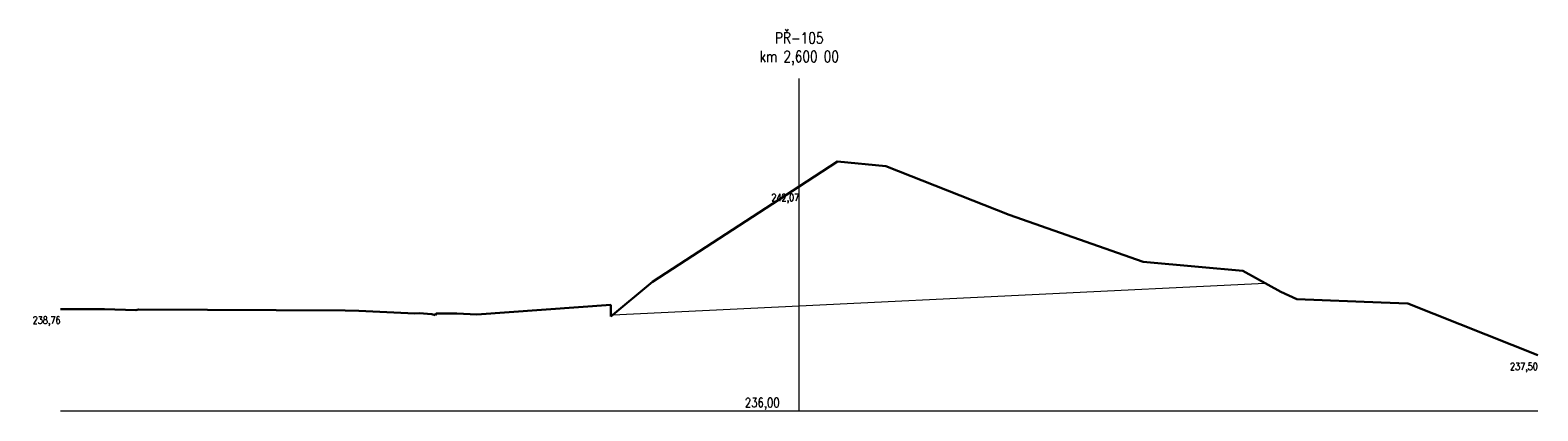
# Model space of a CAD drawing. Header units: metres. Extents: x -643625 to -624851, y -1065677 to -1062422.
# Tile 2 of 4: x -630064 to -630024, y -1064366 to -1064356. Entities that reach past the tile are written whole.
import ezdxf

# ---------------------------------------------------------------- set-up
doc = ezdxf.new("R2010")
doc.units = ezdxf.units.M
doc.linetypes.add('STŘEDOVÁ2', pattern=[28.575000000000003, 19.05, -3.175, 3.175, -3.175])
doc.linetypes.add('ČÁRKOVANÁX2', pattern=[38.099999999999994, 25.4, -12.7])
for name, color, linetype, lineweight in [('C3D-PR', 7, 'Continuous', 15), ('C3D-PR-ODHUMUS', 3, 'ČÁRKOVANÁX2', 15), ('C3D-PR-POPIS', 7, 'Continuous', 15), ('C3D-PR-POPIS-TEREN', 7, 'Continuous', 15), ('C3D-PR-TEREN', 7, 'Continuous', 30), ('C3D-ZOBPR', 1, 'Continuous', 15), ('C3D-ZOBPR-NADPIS', 1, 'Continuous', 15), ('C3D-ZOBPR-OSY', 1, 'Continuous', 30), ('C3D-ZOBPR-OSY-NADPIS', 1, 'Continuous', 15)]:
    doc.layers.add(name, color=color, linetype=linetype, lineweight=lineweight)
doc.styles.get("Standard").update_dxf_attribs({"font": 'romans.shx', "width": 0.8})

# ---------------------------------------------------------------- blocks, each defined once
blk = doc.blocks.new('*U94')
at = {"layer": 'C3D-ZOBPR-OSY', "color": 1, "linetype": 'STŘEDOVÁ2', "lineweight": 15, "ltscale": 0.5}
blk.add_line((0, 0), (0, 9), dxfattribs=at)
at = {"layer": 'C3D-ZOBPR-OSY', "color": 1, "linetype": 'Continuous', "lineweight": 15}
blk.add_line((-20, 0), (20, 0), dxfattribs=at)
at = {"layer": 'C3D-ZOBPR-NADPIS', "color": 1, "linetype": 'Continuous', "lineweight": 15, "insert": (0, 9.350000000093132), "char_height": 0.3, "attachment_point": 8}
blk.add_mtext('PŘ-105\\Pkm 2,600 00', dxfattribs=at)
at = {"layer": 'C3D-ZOBPR-OSY-NADPIS', "color": 1, "linetype": 'Continuous', "lineweight": 15, "insert": (-1, 0.3500000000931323), "char_height": 0.25, "attachment_point": 2}
blk.add_mtext('236,00', dxfattribs=at)
blk = doc.blocks.new('*U97')
at = {"layer": 'C3D-PR-TEREN', "color": 7, "linetype": 'Continuous', "lineweight": 30}
for p, q in [((-630043.5415300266, -1064359.834180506), (-630042.5055379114, -1064359.160943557)), ((-630042.5055379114, -1064359.160943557), (-630041.1953077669, -1064359.280808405)), ((-630041.1953077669, -1064359.280808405), (-630037.8552192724, -1064360.60529851)), ((-630047.5173142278, -1064362.417834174), (-630043.5415300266, -1064359.834180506)), ((-630037.8552192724, -1064360.60529851), (-630034.2319375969, -1064361.874442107)), ((-630034.2319375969, -1064361.874442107), (-630032.7266352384, -1064362.007015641)), ((-630032.7266352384, -1064362.007015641), (-630031.5334007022, -1064362.119484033)), ((-630031.5334007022, -1064362.119484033), (-630030.5038460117, -1064362.682466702)), ((-630048.6410097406, -1064363.352219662), (-630047.5173142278, -1064362.417834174)), ((-630030.5038460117, -1064362.682466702), (-630030.0692339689, -1064362.881229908)), ((-630063.5415300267, -1064363.150910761), (-630062.3521457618, -1064363.15860814)), ((-630062.3521457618, -1064363.15860814), (-630061.5025166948, -1064363.176864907)), ((-630061.5025166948, -1064363.176864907), (-630061.4304169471, -1064363.165283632)), ((-630061.4304169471, -1064363.165283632), (-630055.8318932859, -1064363.193916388)), ((-630055.8318932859, -1064363.193916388), (-630055.4603235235, -1064363.196653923)), ((-630055.4603235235, -1064363.196653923), (-630053.9464424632, -1064363.26831661)), ((-630052.273368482, -1064363.300249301), (-630048.6421039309, -1064363.036704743)), ((-630048.6421039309, -1064363.036704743), (-630048.6410097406, -1064363.352219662)), ((-630030.0692339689, -1064362.881229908), (-630027.7878395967, -1064362.970802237)), ((-630027.7878395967, -1064362.970802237), (-630027.0620621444, -1064362.999324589)), ((-630027.0620621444, -1064362.999324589), (-630023.5415300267, -1064364.40244055)), ((-630053.9464424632, -1064363.26831661), (-630053.8349791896, -1064363.263441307)), ((-630053.8349791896, -1064363.263441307), (-630053.4910064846, -1064363.285194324)), ((-630053.4910064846, -1064363.285194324), (-630053.4016979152, -1064363.315998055)), ((-630053.4016979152, -1064363.315998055), (-630053.3728268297, -1064363.271126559)), ((-630053.3728268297, -1064363.271126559), (-630052.8091736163, -1064363.26809655)), ((-630052.8091736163, -1064363.26809655), (-630052.273368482, -1064363.300249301))]:
    blk.add_line(p, q, dxfattribs=at)
blk = doc.blocks.new('*U98')
at = {"layer": 'C3D-PR-POPIS-TEREN', "color": 7, "linetype": 'Continuous', "lineweight": 15, "char_height": 0.2, "attachment_point": 3}
for s, insert in [('242,07', (-630043.5415300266, -1064360.034180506)), ('242,07', (-630043.5415300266, -1064360.034180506)), ('238,76', (-630063.5415300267, -1064363.350910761)), ('237,50', (-630023.5415300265, -1064364.60244055))]:
    blk.add_mtext(s, dxfattribs=dict(at, insert=insert))
blk = doc.blocks.new('*U102')
at = {"layer": 'C3D-PR-ODHUMUS', "color": 3, "linetype": 'ČÁRKOVANÁX2', "lineweight": 15}
for p, q in [((-630043.5415300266, -1064363.063578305), (-630030.9257318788, -1064362.451770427)), ((-630048.5882148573, -1064363.308319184), (-630043.5415300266, -1064363.063578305))]:
    blk.add_line(p, q, dxfattribs=at)

msp = doc.modelspace()

# ---------------------------------------------------------------- block references
at = {"layer": 'C3D-PR', "color": 7, "linetype": 'Continuous', "lineweight": 15}
for name in ['*U97', '*U102']:
    msp.add_blockref(name, (0, 0), dxfattribs=at)
at = {"layer": 'C3D-PR-POPIS', "color": 7, "linetype": 'Continuous', "lineweight": 15}
msp.add_blockref('*U98', (0, 0), dxfattribs=at)
at = {"layer": 'C3D-ZOBPR', "color": 1, "linetype": 'Continuous', "lineweight": 15}
msp.add_blockref('*U94', (-630043.5415300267, -1064365.906141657), dxfattribs=at)

doc.saveas('drawing.dxf')
